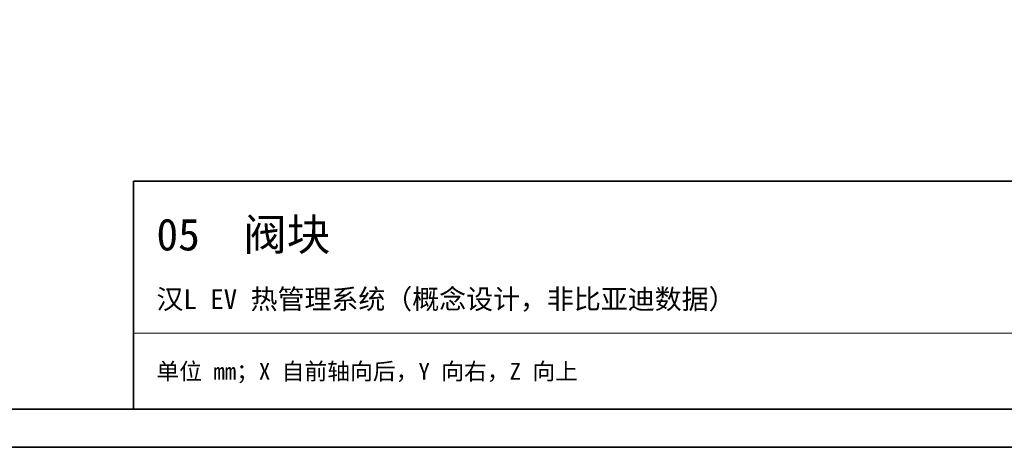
# Model space of a CAD drawing. Header units: millimetres. Extents: x 0 to 420, y 0 to 297.
# Tile 17 of 21: x 210 to 340, y 0 to 56. Entities that reach past the tile are written whole.
import ezdxf
from ezdxf.enums import TextEntityAlignment as Align

# ---------------------------------------------------------------- set-up
doc = ezdxf.new("R2010")
doc.units = ezdxf.units.MM
for name, color, linetype, lineweight, true_color in [('FRAME', 7, 'Continuous', 35, 0x3c3c3c), ('TEXT', 7, 'Continuous', 18, 0x141414), ('THIN', 7, 'Continuous', 13, 0x6e6e6e)]:
    doc.layers.add(name, color=color, linetype=linetype, lineweight=lineweight, true_color=true_color)
doc.styles.add('ZH', font='simsun.ttc')

msp = doc.modelspace()

# ---------------------------------------------------------------- linework, layer by layer
at = {"layer": 'FRAME'}
for points in [[(0, 0), (420, 0), (420, 297), (0, 297)], [(5, 5), (415, 5), (415, 292), (5, 292)], [(225, 5), (415, 5), (415, 35), (225, 35)]]:
    msp.add_lwpolyline(points, close=True, dxfattribs=at)
at = {"layer": 'THIN'}
msp.add_lwpolyline([(225, 15), (415, 15)], dxfattribs=at)

# ---------------------------------------------------------------- texts
at = {"layer": 'TEXT', "style": 'ZH'}
for s, height, p in [('05  阀块', 4.2, (228, 28)), ('汉L EV 热管理系统（概念设计，非比亚迪数据）', 2.6, (228, 19.5)), ('单位 mm；X 自前轴向后，Y 向右，Z 向上', 2.2, (228, 10))]:
    msp.add_text(s, height=height, dxfattribs=at).set_placement(p, align=Align.MIDDLE_LEFT)

doc.saveas('drawing.dxf')
